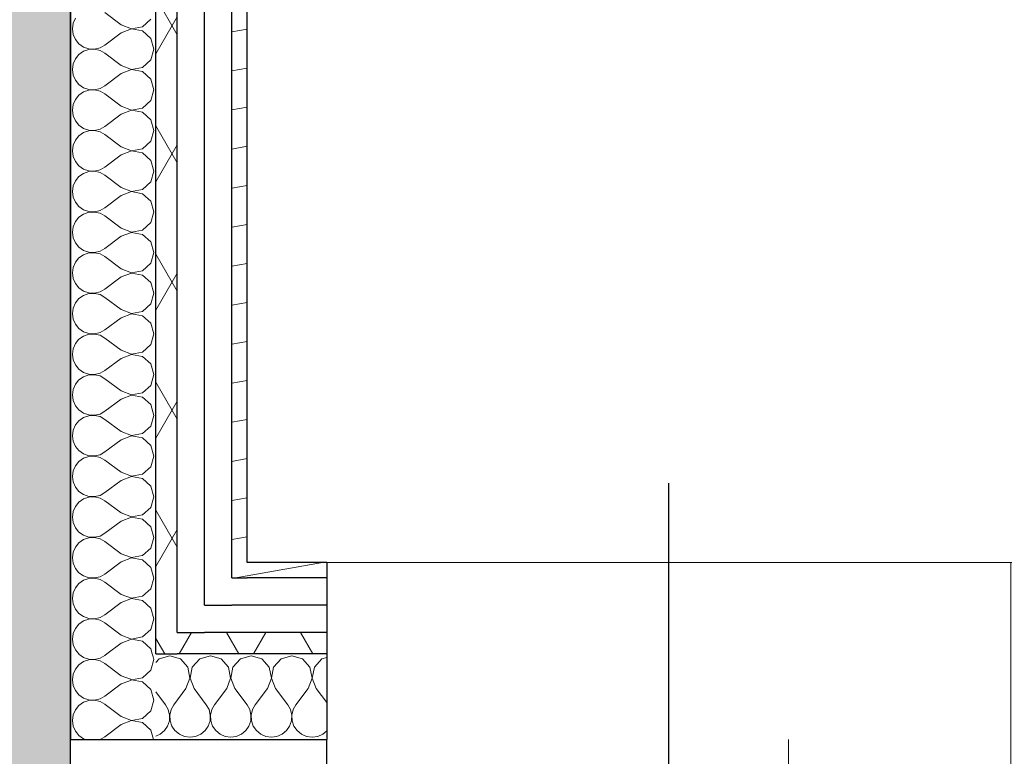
# Model space of a CAD drawing. Header units: millimetres. Extents: x -63554 to 200, y -19084 to 40052.
# Tile 76 of 120: x -48199 to -47048, y 3720 to 4582. Entities that reach past the tile are written whole.
import ezdxf

# ---------------------------------------------------------------- set-up
doc = ezdxf.new("R2010")
doc.units = ezdxf.units.MM
doc.header["$MEASUREMENT"] = 0
doc.linetypes.add('Dotted', pattern=[317.499995, 0, -317.499995])
for name, color, linetype in [('1232_Kandvad vaheseinad', 7, 'Continuous'), ('1311_Vaheseinad', 7, 'Continuous'), ('Archicad Doors', 7, 'Continuous'), ('New_014_Ruumi netopind', 7, 'Continuous'), ('New_1311_Vaheseinad', 7, 'Continuous'), ('New_1321_Põranda kattetarindid', 7, 'Continuous'), ('New_Archicad Door Markers', 7, 'Continuous'), ('New_Archicad Doors', 7, 'Continuous')]:
    doc.layers.add(name, color=color, linetype=linetype)
for name, color, linetype, lineweight in [('1232_Kandvad vaheseinad_Pen_No__101', 252, 'Continuous', 13), ('1232_Kandvad vaheseinad_Pen_No__41', 7, 'Continuous', 25), ('1311_Vaheseinad_Pen_No__41', 7, 'Continuous', 25), ('Archicad Doors_Pen_No__101', 252, 'Continuous', 13), ('New_1311_Vaheseinad_Pen_No__101', 252, 'Continuous', 13), ('New_1311_Vaheseinad_Pen_No__41', 7, 'Continuous', 25), ('New_1321_Põranda kattetarindid_Pen_No__41', 7, 'Continuous', 25), ('New_Archicad Door Markers_Pen_No__7', 7, 'Continuous', 35), ('New_Archicad Doors_Pen_No__101', 252, 'Continuous', 13)]:
    doc.layers.add(name, color=color, linetype=linetype, lineweight=lineweight)
doc.layers.add('New_Archicad Door Markers_Pen_No__5', color=7, linetype='Continuous', lineweight=25, true_color=0x40a5ff)
doc.styles.add('GENERATED_STYLE_1', font='arial.ttf')
pattern_1 = [(10, (0, 0), (-7.814168, 44.316348), [])]
pattern_2 = [(60, (0, 0), (-64.9519, 37.5), []), (120, (0, 0), (64.9519, 37.5), [])]

# ---------------------------------------------------------------- blocks, each defined once
blk = doc.blocks.new('Slab_165_1', base_point=(-48040, 210))
at = {"layer": 'New_1321_Põranda kattetarindid_Pen_No__41', "color": 7, "linetype": 'Dotted', "lineweight": 25, "flags": 128}
blk.add_lwpolyline([(-48040, 210), (-44560.6, 210), (-44560.6, 5699.8), (-48040, 5699.8)], close=True, dxfattribs=at)
blk = doc.blocks.new('Wall_25_1', base_point=(-48140, 6150))
at = {"layer": '1232_Kandvad vaheseinad_Pen_No__101', "linetype": 'Continuous', "lineweight": 0, "true_color": 0x4c4c4c}
blk.add_hatch(color=251, dxfattribs=at).paths.add_polyline_path([(-48400, 5830), (-48400, 3699.8), (-48140, 3699.8), (-48140, 5830)])
at = {"layer": '1232_Kandvad vaheseinad_Pen_No__41', "color": 7, "linetype": 'Continuous', "lineweight": 25, "flags": 128}
blk.add_lwpolyline([(-48140, 3699.8), (-48140, 5830)], dxfattribs=at)
blk = doc.blocks.new('*X797')
at = {"layer": 'New_1311_Vaheseinad_Pen_No__101', "color": 252, "linetype": 'Continuous', "lineweight": 13}
for p, q in [((-48042.4, 3833.3), (-48043.3, 3836.5)), ((-48045.9, 3820.8), (-48042.4, 3833.3)), ((-48068.3, 3809.6), (-48055.5, 3812)), ((-48055.5, 3812), (-48045.9, 3820.8)), ((-48068.3, 3809.4), (-48071.7, 3808.1)), ((-48069.7, 3810.1), (-48068.3, 3809.6)), ((-48055.5, 3807), (-48068.3, 3809.4)), ((-48045.9, 3798.2), (-48055.5, 3807)), ((-48042.4, 3785.7), (-48045.9, 3798.2)), ((-48080.5, 3766.7), (-48099.2, 3780.7)), ((-48045.9, 3773.2), (-48042.4, 3785.7)), ((-48080.5, 3766.7), (-48068.3, 3762)), ((-48055.5, 3764.4), (-48045.9, 3773.2)), ((-48080.5, 3757.1), (-48099.5, 3742.9)), ((-48068.3, 3761.8), (-48080.5, 3757.1)), ((-48068.3, 3762), (-48055.5, 3764.4)), ((-48055.5, 3759.4), (-48068.3, 3761.8)), ((-48045.9, 3750.6), (-48055.5, 3759.4)), ((-48132.4, 3747.4), (-48129.9, 3744.3)), ((-48129.9, 3744.3), (-48124.5, 3740.6)), ((-48042.9, 3739.8), (-48045.9, 3750.6)), ((-48124.5, 3740.6), (-48122.1, 3739.8)), ((-48105, 3739.8), (-48099.5, 3742.9))]:
    blk.add_line(p, q, dxfattribs=at)
blk = doc.blocks.new('*X798')
at = {"layer": 'New_1311_Vaheseinad_Pen_No__101', "color": 252, "linetype": 'Continuous', "lineweight": 13}
for p, q in [((-48130.1, 3839.8), (-48129.9, 3839.6)), ((-48129.9, 3839.6), (-48124.5, 3835.8)), ((-48124.5, 3835.8), (-48118.2, 3833.7)), ((-48105.3, 3834.9), (-48099.5, 3838.1)), ((-48097.2, 3839.8), (-48099.5, 3838.1)), ((-48043.3, 3836.5), (-48044.2, 3839.8)), ((-48129.9, 3827.1), (-48134.1, 3822)), ((-48124.5, 3830.8), (-48129.9, 3827.1)), ((-48118.2, 3832.9), (-48124.5, 3830.8)), ((-48118.2, 3833.7), (-48111.7, 3833.4)), ((-48111.7, 3833.2), (-48118.2, 3832.9)), ((-48111.7, 3833.4), (-48105.3, 3834.9)), ((-48105.3, 3831.8), (-48111.7, 3833.2)), ((-48099.5, 3828.6), (-48105.3, 3831.8)), ((-48080.5, 3814.3), (-48099.5, 3828.6)), ((-48136.7, 3816), (-48137.6, 3809.5)), ((-48134.1, 3822), (-48136.7, 3816)), ((-48080.5, 3814.3), (-48069.7, 3810.1)), ((-48137.6, 3809.5), (-48136.7, 3803)), ((-48136.7, 3803), (-48134.1, 3797)), ((-48080.5, 3804.8), (-48099.5, 3790.5)), ((-48071.7, 3808.1), (-48080.5, 3804.8)), ((-48134.1, 3797), (-48129.9, 3791.9)), ((-48129.9, 3791.9), (-48124.5, 3788.2)), ((-48105.3, 3787.3), (-48099.5, 3790.5)), ((-48129.9, 3779.5), (-48134.1, 3774.4)), ((-48124.5, 3783.2), (-48129.9, 3779.5)), ((-48124.5, 3788.2), (-48118.2, 3786.1)), ((-48118.2, 3785.3), (-48124.5, 3783.2)), ((-48118.2, 3786.1), (-48111.7, 3785.8)), ((-48111.7, 3785.6), (-48118.2, 3785.3)), ((-48111.7, 3785.8), (-48105.3, 3787.3)), ((-48105.3, 3784.1), (-48111.7, 3785.6)), ((-48099.5, 3781), (-48105.3, 3784.1)), ((-48099.2, 3780.7), (-48099.5, 3781)), ((-48136.7, 3768.4), (-48137.6, 3761.9)), ((-48134.1, 3774.4), (-48136.7, 3768.4)), ((-48137.6, 3761.9), (-48136.7, 3755.4)), ((-48136.7, 3755.4), (-48134.1, 3749.4)), ((-48134.1, 3749.4), (-48132.4, 3747.4))]:
    blk.add_line(p, q, dxfattribs=at)
blk = doc.blocks.new('*X799')
at = {"layer": 'New_1311_Vaheseinad_Pen_No__101', "color": 252, "linetype": 'Continuous', "lineweight": 13}
for p, q in [((-48134.1, 4583.9), (-48136.7, 4577.9)), ((-48080.5, 4576.2), (-48099.5, 4590.5)), ((-48136.7, 4577.9), (-48137.6, 4571.4)), ((-48080.5, 4576.2), (-48068.3, 4571.5)), ((-48068.3, 4571.5), (-48055.5, 4573.9)), ((-48055.5, 4573.9), (-48045.9, 4582.7)), ((-48137.6, 4571.4), (-48136.7, 4564.9)), ((-48136.7, 4564.9), (-48134.1, 4558.9)), ((-48080.5, 4566.7), (-48099.5, 4552.4)), ((-48068.3, 4571.3), (-48080.5, 4566.7)), ((-48055.5, 4568.9), (-48068.3, 4571.3)), ((-48045.9, 4560.1), (-48055.5, 4568.9)), ((-48134.1, 4558.9), (-48129.9, 4553.9)), ((-48129.9, 4553.9), (-48124.5, 4550.1)), ((-48124.5, 4550.1), (-48118.2, 4548)), ((-48111.7, 4547.7), (-48105.3, 4549.2)), ((-48105.3, 4549.2), (-48099.5, 4552.4)), ((-48042.4, 4547.6), (-48045.9, 4560.1)), ((-48129.9, 4541.4), (-48134.1, 4536.3)), ((-48124.5, 4545.1), (-48129.9, 4541.4)), ((-48118.2, 4547.2), (-48124.5, 4545.1)), ((-48118.2, 4548), (-48111.7, 4547.7)), ((-48111.7, 4547.5), (-48118.2, 4547.2)), ((-48105.3, 4546), (-48111.7, 4547.5)), ((-48099.5, 4542.9), (-48105.3, 4546)), ((-48080.5, 4528.6), (-48099.5, 4542.9)), ((-48045.9, 4535.1), (-48042.4, 4547.6)), ((-48136.7, 4530.3), (-48137.6, 4523.8)), ((-48134.1, 4536.3), (-48136.7, 4530.3)), ((-48080.5, 4528.6), (-48068.3, 4523.9)), ((-48068.3, 4523.9), (-48055.5, 4526.3)), ((-48055.5, 4526.3), (-48045.9, 4535.1)), ((-48137.6, 4523.8), (-48136.7, 4517.3)), ((-48136.7, 4517.3), (-48134.1, 4511.3)), ((-48080.5, 4519), (-48099.5, 4504.8)), ((-48068.3, 4523.7), (-48080.5, 4519)), ((-48055.5, 4521.3), (-48068.3, 4523.7)), ((-48045.9, 4512.5), (-48055.5, 4521.3)), ((-48134.1, 4511.3), (-48129.9, 4506.2)), ((-48129.9, 4506.2), (-48124.5, 4502.5)), ((-48105.3, 4501.6), (-48099.5, 4504.8)), ((-48042.4, 4500), (-48045.9, 4512.5)), ((-48129.9, 4493.8), (-48134.1, 4488.7)), ((-48124.5, 4497.5), (-48129.9, 4493.8)), ((-48124.5, 4502.5), (-48118.2, 4500.4)), ((-48118.2, 4499.6), (-48124.5, 4497.5)), ((-48118.2, 4500.4), (-48111.7, 4500.1)), ((-48111.7, 4499.9), (-48118.2, 4499.6)), ((-48111.7, 4500.1), (-48105.3, 4501.6)), ((-48105.3, 4498.4), (-48111.7, 4499.9)), ((-48099.5, 4495.2), (-48105.3, 4498.4)), ((-48080.5, 4481), (-48099.5, 4495.2)), ((-48045.9, 4487.5), (-48042.4, 4500)), ((-48136.7, 4482.7), (-48137.6, 4476.2)), ((-48134.1, 4488.7), (-48136.7, 4482.7)), ((-48080.5, 4481), (-48068.3, 4476.3)), ((-48055.5, 4478.7), (-48045.9, 4487.5)), ((-48137.6, 4476.2), (-48136.7, 4469.7)), ((-48136.7, 4469.7), (-48134.1, 4463.7)), ((-48080.5, 4471.4), (-48099.5, 4457.1)), ((-48068.3, 4476.1), (-48080.5, 4471.4)), ((-48068.3, 4476.3), (-48055.5, 4478.7)), ((-48055.5, 4473.7), (-48068.3, 4476.1)), ((-48045.9, 4464.9), (-48055.5, 4473.7)), ((-48134.1, 4463.7), (-48129.9, 4458.6)), ((-48129.9, 4458.6), (-48124.5, 4454.9)), ((-48105.3, 4454), (-48099.5, 4457.1)), ((-48042.4, 4452.4), (-48045.9, 4464.9)), ((-48129.9, 4446.1), (-48134.1, 4441.1)), ((-48124.5, 4449.9), (-48129.9, 4446.1)), ((-48124.5, 4454.9), (-48118.2, 4452.8)), ((-48118.2, 4452), (-48124.5, 4449.9)), ((-48118.2, 4452.8), (-48111.7, 4452.5)), ((-48111.7, 4452.3), (-48118.2, 4452)), ((-48111.7, 4452.5), (-48105.3, 4454)), ((-48105.3, 4450.8), (-48111.7, 4452.3)), ((-48099.5, 4447.6), (-48105.3, 4450.8)), ((-48080.5, 4433.3), (-48099.5, 4447.6)), ((-48045.9, 4439.9), (-48042.4, 4452.4)), ((-48136.7, 4435.1), (-48137.6, 4428.6)), ((-48134.1, 4441.1), (-48136.7, 4435.1)), ((-48055.5, 4431.1), (-48045.9, 4439.9)), ((-48137.6, 4428.6), (-48136.7, 4422.1)), ((-48080.5, 4423.8), (-48099.5, 4409.5)), ((-48080.5, 4433.3), (-48068.3, 4428.7)), ((-48068.3, 4428.5), (-48080.5, 4423.8)), ((-48068.3, 4428.7), (-48055.5, 4431.1)), ((-48055.5, 4426.1), (-48068.3, 4428.5)), ((-48045.9, 4417.3), (-48055.5, 4426.1)), ((-48136.7, 4422.1), (-48134.1, 4416.1)), ((-48134.1, 4416.1), (-48129.9, 4411)), ((-48129.9, 4411), (-48124.5, 4407.3)), ((-48042.4, 4404.8), (-48045.9, 4417.3)), ((-48124.5, 4402.2), (-48129.9, 4398.5)), ((-48124.5, 4407.3), (-48118.2, 4405.2)), ((-48118.2, 4404.3), (-48124.5, 4402.2)), ((-48118.2, 4405.2), (-48111.7, 4404.9)), ((-48111.7, 4404.7), (-48118.2, 4404.3)), ((-48111.7, 4404.9), (-48105.3, 4406.3)), ((-48105.3, 4403.2), (-48111.7, 4404.7)), ((-48105.3, 4406.3), (-48099.5, 4409.5)), ((-48099.5, 4400), (-48105.3, 4403.2)), ((-48080.5, 4385.7), (-48099.5, 4400)), ((-48045.9, 4392.2), (-48042.4, 4404.8)), ((-48134.1, 4393.5), (-48136.7, 4387.5)), ((-48129.9, 4398.5), (-48134.1, 4393.5)), ((-48055.5, 4383.5), (-48045.9, 4392.2)), ((-48136.7, 4387.5), (-48137.6, 4381)), ((-48137.6, 4381), (-48136.7, 4374.4)), ((-48080.5, 4385.7), (-48068.3, 4381)), ((-48068.3, 4380.9), (-48080.5, 4376.2)), ((-48068.3, 4381), (-48055.5, 4383.5)), ((-48055.5, 4378.4), (-48068.3, 4380.9)), ((-48045.9, 4369.7), (-48055.5, 4378.4)), ((-48136.7, 4374.4), (-48134.1, 4368.4)), ((-48134.1, 4368.4), (-48129.9, 4363.4)), ((-48080.5, 4376.2), (-48099.5, 4361.9)), ((-48042.4, 4357.1), (-48045.9, 4369.7)), ((-48129.9, 4363.4), (-48124.5, 4359.7)), ((-48124.5, 4354.6), (-48129.9, 4350.9)), ((-48124.5, 4359.7), (-48118.2, 4357.6)), ((-48118.2, 4356.7), (-48124.5, 4354.6)), ((-48118.2, 4357.6), (-48111.7, 4357.2)), ((-48111.7, 4357), (-48118.2, 4356.7)), ((-48111.7, 4357.2), (-48105.3, 4358.7)), ((-48105.3, 4355.6), (-48111.7, 4357)), ((-48105.3, 4358.7), (-48099.5, 4361.9)), ((-48099.5, 4352.4), (-48105.3, 4355.6)), ((-48045.9, 4344.6), (-48042.4, 4357.1)), ((-48134.1, 4345.9), (-48136.7, 4339.8)), ((-48129.9, 4350.9), (-48134.1, 4345.9)), ((-48080.5, 4338.1), (-48099.5, 4352.4)), ((-48055.5, 4335.8), (-48045.9, 4344.6)), ((-48136.7, 4339.8), (-48137.6, 4333.3)), ((-48137.6, 4333.3), (-48136.7, 4326.8)), ((-48080.5, 4338.1), (-48068.3, 4333.4)), ((-48068.3, 4333.2), (-48080.5, 4328.6)), ((-48068.3, 4333.4), (-48055.5, 4335.8)), ((-48055.5, 4330.8), (-48068.3, 4333.2)), ((-48045.9, 4322), (-48055.5, 4330.8)), ((-48136.7, 4326.8), (-48134.1, 4320.8)), ((-48134.1, 4320.8), (-48129.9, 4315.8)), ((-48080.5, 4328.6), (-48099.5, 4314.3)), ((-48042.4, 4309.5), (-48045.9, 4322)), ((-48129.9, 4315.8), (-48124.5, 4312)), ((-48124.5, 4312), (-48118.2, 4309.9)), ((-48118.2, 4309.1), (-48124.5, 4307)), ((-48118.2, 4309.9), (-48111.7, 4309.6)), ((-48111.7, 4309.4), (-48118.2, 4309.1)), ((-48111.7, 4309.6), (-48105.3, 4311.1)), ((-48105.3, 4307.9), (-48111.7, 4309.4)), ((-48105.3, 4311.1), (-48099.5, 4314.3)), ((-48099.5, 4304.8), (-48105.3, 4307.9)), ((-48045.9, 4297), (-48042.4, 4309.5)), ((-48134.1, 4298.2), (-48136.7, 4292.2)), ((-48129.9, 4303.3), (-48134.1, 4298.2)), ((-48124.5, 4307), (-48129.9, 4303.3)), ((-48080.5, 4290.5), (-48099.5, 4304.8)), ((-48055.5, 4288.2), (-48045.9, 4297)), ((-48136.7, 4292.2), (-48137.6, 4285.7)), ((-48137.6, 4285.7), (-48136.7, 4279.2)), ((-48080.5, 4290.5), (-48068.3, 4285.8)), ((-48068.3, 4285.6), (-48080.5, 4281)), ((-48068.3, 4285.8), (-48055.5, 4288.2)), ((-48055.5, 4283.2), (-48068.3, 4285.6)), ((-48136.7, 4279.2), (-48134.1, 4273.2)), ((-48134.1, 4273.2), (-48129.9, 4268.1)), ((-48080.5, 4281), (-48099.5, 4266.7)), ((-48045.9, 4274.4), (-48055.5, 4283.2)), ((-48042.4, 4261.9), (-48045.9, 4274.4)), ((-48129.9, 4268.1), (-48124.5, 4264.4)), ((-48124.5, 4264.4), (-48118.2, 4262.3)), ((-48118.2, 4261.5), (-48124.5, 4259.4)), ((-48118.2, 4262.3), (-48111.7, 4262)), ((-48111.7, 4261.8), (-48118.2, 4261.5)), ((-48111.7, 4262), (-48105.3, 4263.5)), ((-48105.3, 4260.3), (-48111.7, 4261.8)), ((-48105.3, 4263.5), (-48099.5, 4266.7)), ((-48045.9, 4249.4), (-48042.4, 4261.9)), ((-48134.1, 4250.6), (-48136.7, 4244.6)), ((-48129.9, 4255.7), (-48134.1, 4250.6)), ((-48124.5, 4259.4), (-48129.9, 4255.7)), ((-48099.5, 4257.1), (-48105.3, 4260.3)), ((-48080.5, 4242.9), (-48099.5, 4257.1)), ((-48136.7, 4244.6), (-48137.6, 4238.1)), ((-48080.5, 4242.9), (-48068.3, 4238.2)), ((-48068.3, 4238.2), (-48055.5, 4240.6)), ((-48055.5, 4240.6), (-48045.9, 4249.4)), ((-48137.6, 4238.1), (-48136.7, 4231.6)), ((-48136.7, 4231.6), (-48134.1, 4225.6)), ((-48080.5, 4233.3), (-48099.5, 4219)), ((-48068.3, 4238), (-48080.5, 4233.3)), ((-48055.5, 4235.6), (-48068.3, 4238)), ((-48045.9, 4226.8), (-48055.5, 4235.6)), ((-48042.4, 4214.3), (-48045.9, 4226.8)), ((-48134.1, 4225.6), (-48129.9, 4220.5)), ((-48129.9, 4220.5), (-48124.5, 4216.8)), ((-48124.5, 4216.8), (-48118.2, 4214.7)), ((-48111.7, 4214.4), (-48105.3, 4215.9)), ((-48105.3, 4215.9), (-48099.5, 4219)), ((-48129.9, 4208.1), (-48134.1, 4203)), ((-48124.5, 4211.8), (-48129.9, 4208.1)), ((-48118.2, 4213.9), (-48124.5, 4211.8)), ((-48118.2, 4214.7), (-48111.7, 4214.4)), ((-48111.7, 4214.2), (-48118.2, 4213.9)), ((-48105.3, 4212.7), (-48111.7, 4214.2)), ((-48099.5, 4209.5), (-48105.3, 4212.7)), ((-48080.5, 4195.2), (-48099.5, 4209.5)), ((-48045.9, 4201.8), (-48042.4, 4214.3)), ((-48136.7, 4197), (-48137.6, 4190.5)), ((-48134.1, 4203), (-48136.7, 4197)), ((-48080.5, 4195.2), (-48068.3, 4190.6)), ((-48068.3, 4190.6), (-48055.5, 4193)), ((-48055.5, 4193), (-48045.9, 4201.8)), ((-48137.6, 4190.5), (-48136.7, 4184)), ((-48136.7, 4184), (-48134.1, 4178)), ((-48080.5, 4185.7), (-48099.5, 4171.4)), ((-48068.3, 4190.4), (-48080.5, 4185.7)), ((-48055.5, 4188), (-48068.3, 4190.4)), ((-48045.9, 4179.2), (-48055.5, 4188)), ((-48134.1, 4178), (-48129.9, 4172.9)), ((-48129.9, 4172.9), (-48124.5, 4169.2)), ((-48124.5, 4169.2), (-48118.2, 4167.1)), ((-48105.3, 4168.2), (-48099.5, 4171.4)), ((-48042.4, 4166.7), (-48045.9, 4179.2)), ((-48129.9, 4160.4), (-48134.1, 4155.4)), ((-48124.5, 4164.2), (-48129.9, 4160.4)), ((-48118.2, 4166.3), (-48124.5, 4164.2)), ((-48118.2, 4167.1), (-48111.7, 4166.8)), ((-48111.7, 4166.6), (-48118.2, 4166.3)), ((-48111.7, 4166.8), (-48105.3, 4168.2)), ((-48105.3, 4165.1), (-48111.7, 4166.6)), ((-48099.5, 4161.9), (-48105.3, 4165.1)), ((-48080.5, 4147.6), (-48099.5, 4161.9)), ((-48045.9, 4154.1), (-48042.4, 4166.7)), ((-48136.7, 4149.4), (-48137.6, 4142.9)), ((-48134.1, 4155.4), (-48136.7, 4149.4)), ((-48080.5, 4147.6), (-48068.3, 4143)), ((-48055.5, 4145.4), (-48045.9, 4154.1)), ((-48137.6, 4142.9), (-48136.7, 4136.4)), ((-48136.7, 4136.4), (-48134.1, 4130.3)), ((-48080.5, 4138.1), (-48099.5, 4123.8)), ((-48068.3, 4142.8), (-48080.5, 4138.1)), ((-48068.3, 4143), (-48055.5, 4145.4)), ((-48055.5, 4140.3), (-48068.3, 4142.8)), ((-48045.9, 4131.6), (-48055.5, 4140.3)), ((-48134.1, 4130.3), (-48129.9, 4125.3)), ((-48129.9, 4125.3), (-48124.5, 4121.6)), ((-48105.3, 4120.6), (-48099.5, 4123.8)), ((-48042.4, 4119), (-48045.9, 4131.6)), ((-48129.9, 4112.8), (-48134.1, 4107.8)), ((-48124.5, 4116.5), (-48129.9, 4112.8)), ((-48124.5, 4121.6), (-48118.2, 4119.5)), ((-48118.2, 4118.6), (-48124.5, 4116.5)), ((-48118.2, 4119.5), (-48111.7, 4119.1)), ((-48111.7, 4119), (-48118.2, 4118.6)), ((-48111.7, 4119.1), (-48105.3, 4120.6)), ((-48105.3, 4117.5), (-48111.7, 4119)), ((-48099.5, 4114.3), (-48105.3, 4117.5)), ((-48080.5, 4100), (-48099.5, 4114.3)), ((-48045.9, 4106.5), (-48042.4, 4119)), ((-48136.7, 4101.7), (-48137.6, 4095.2)), ((-48134.1, 4107.8), (-48136.7, 4101.7)), ((-48080.5, 4100), (-48068.3, 4095.3)), ((-48055.5, 4097.8), (-48045.9, 4106.5)), ((-48137.6, 4095.2), (-48136.7, 4088.7)), ((-48136.7, 4088.7), (-48134.1, 4082.7)), ((-48080.5, 4090.5), (-48099.5, 4076.2)), ((-48068.3, 4095.1), (-48080.5, 4090.5)), ((-48068.3, 4095.3), (-48055.5, 4097.8)), ((-48055.5, 4092.7), (-48068.3, 4095.1)), ((-48045.9, 4083.9), (-48055.5, 4092.7)), ((-48134.1, 4082.7), (-48129.9, 4077.7)), ((-48129.9, 4077.7), (-48124.5, 4073.9)), ((-48042.4, 4071.4), (-48045.9, 4083.9)), ((-48124.5, 4068.9), (-48129.9, 4065.2)), ((-48124.5, 4073.9), (-48118.2, 4071.8)), ((-48118.2, 4071), (-48124.5, 4068.9)), ((-48118.2, 4071.8), (-48111.7, 4071.5)), ((-48111.7, 4071.3), (-48118.2, 4071)), ((-48111.7, 4071.5), (-48105.3, 4073)), ((-48105.3, 4069.8), (-48111.7, 4071.3)), ((-48105.3, 4073), (-48099.5, 4076.2)), ((-48099.5, 4066.7), (-48105.3, 4069.8)), ((-48080.5, 4052.4), (-48099.5, 4066.7)), ((-48045.9, 4058.9), (-48042.4, 4071.4)), ((-48136.7, 4054.1), (-48137.6, 4047.6)), ((-48134.1, 4060.1), (-48136.7, 4054.1)), ((-48129.9, 4065.2), (-48134.1, 4060.1)), ((-48055.5, 4050.1), (-48045.9, 4058.9)), ((-48137.6, 4047.6), (-48136.7, 4041.1)), ((-48080.5, 4042.9), (-48099.5, 4028.6)), ((-48080.5, 4052.4), (-48068.3, 4047.7)), ((-48068.3, 4047.5), (-48080.5, 4042.9)), ((-48068.3, 4047.7), (-48055.5, 4050.1)), ((-48055.5, 4045.1), (-48068.3, 4047.5)), ((-48045.9, 4036.3), (-48055.5, 4045.1)), ((-48136.7, 4041.1), (-48134.1, 4035.1)), ((-48134.1, 4035.1), (-48129.9, 4030)), ((-48042.4, 4023.8), (-48045.9, 4036.3)), ((-48129.9, 4030), (-48124.5, 4026.3)), ((-48124.5, 4021.3), (-48129.9, 4017.6)), ((-48124.5, 4026.3), (-48118.2, 4024.2)), ((-48118.2, 4023.4), (-48124.5, 4021.3)), ((-48118.2, 4024.2), (-48111.7, 4023.9)), ((-48111.7, 4023.7), (-48118.2, 4023.4)), ((-48111.7, 4023.9), (-48105.3, 4025.4)), ((-48105.3, 4022.2), (-48111.7, 4023.7)), ((-48105.3, 4025.4), (-48099.5, 4028.6)), ((-48099.5, 4019), (-48105.3, 4022.2)), ((-48045.9, 4011.3), (-48042.4, 4023.8)), ((-48134.1, 4012.5), (-48136.7, 4006.5)), ((-48129.9, 4017.6), (-48134.1, 4012.5)), ((-48080.5, 4004.8), (-48099.5, 4019)), ((-48055.5, 4002.5), (-48045.9, 4011.3)), ((-48136.7, 4006.5), (-48137.6, 4000)), ((-48137.6, 4000), (-48136.7, 3993.5)), ((-48080.5, 4004.8), (-48068.3, 4000.1)), ((-48068.3, 3999.9), (-48080.5, 3995.2)), ((-48068.3, 4000.1), (-48055.5, 4002.5)), ((-48055.5, 3997.5), (-48068.3, 3999.9)), ((-48045.9, 3988.7), (-48055.5, 3997.5)), ((-48136.7, 3993.5), (-48134.1, 3987.5)), ((-48134.1, 3987.5), (-48129.9, 3982.4)), ((-48080.5, 3995.2), (-48099.5, 3981)), ((-48042.4, 3976.2), (-48045.9, 3988.7)), ((-48129.9, 3982.4), (-48124.5, 3978.7)), ((-48124.5, 3973.7), (-48129.9, 3970)), ((-48124.5, 3978.7), (-48118.2, 3976.6)), ((-48118.2, 3975.8), (-48124.5, 3973.7)), ((-48118.2, 3976.6), (-48111.7, 3976.3)), ((-48111.7, 3976.1), (-48118.2, 3975.8)), ((-48111.7, 3976.3), (-48105.3, 3977.8)), ((-48105.3, 3974.6), (-48111.7, 3976.1)), ((-48105.3, 3977.8), (-48099.5, 3981)), ((-48099.5, 3971.4), (-48105.3, 3974.6)), ((-48045.9, 3963.7), (-48042.4, 3976.2)), ((-48134.1, 3964.9), (-48136.7, 3958.9)), ((-48129.9, 3970), (-48134.1, 3964.9)), ((-48080.5, 3957.1), (-48099.5, 3971.4)), ((-48055.5, 3954.9), (-48045.9, 3963.7)), ((-48136.7, 3958.9), (-48137.6, 3952.4)), ((-48137.6, 3952.4), (-48136.7, 3945.9)), ((-48080.5, 3957.1), (-48068.3, 3952.5)), ((-48068.3, 3952.3), (-48080.5, 3947.6)), ((-48068.3, 3952.5), (-48055.5, 3954.9)), ((-48055.5, 3949.9), (-48068.3, 3952.3)), ((-48136.7, 3945.9), (-48134.1, 3939.9)), ((-48134.1, 3939.9), (-48129.9, 3934.8)), ((-48080.5, 3947.6), (-48099.5, 3933.3)), ((-48045.9, 3941.1), (-48055.5, 3949.9)), ((-48042.4, 3928.6), (-48045.9, 3941.1)), ((-48129.9, 3934.8), (-48124.5, 3931.1)), ((-48124.5, 3931.1), (-48118.2, 3929)), ((-48118.2, 3928.2), (-48124.5, 3926.1)), ((-48118.2, 3929), (-48111.7, 3928.7)), ((-48111.7, 3928.5), (-48118.2, 3928.2)), ((-48111.7, 3928.7), (-48105.3, 3930.2)), ((-48105.3, 3927), (-48111.7, 3928.5)), ((-48105.3, 3930.2), (-48099.5, 3933.3)), ((-48045.9, 3916.1), (-48042.4, 3928.6)), ((-48134.1, 3917.3), (-48136.7, 3911.3)), ((-48129.9, 3922.3), (-48134.1, 3917.3)), ((-48124.5, 3926.1), (-48129.9, 3922.3)), ((-48099.5, 3923.8), (-48105.3, 3927)), ((-48080.5, 3909.5), (-48099.5, 3923.8)), ((-48055.5, 3907.3), (-48045.9, 3916.1)), ((-48136.7, 3911.3), (-48137.6, 3904.8)), ((-48137.6, 3904.8), (-48136.7, 3898.3)), ((-48080.5, 3909.5), (-48068.3, 3904.9)), ((-48068.3, 3904.7), (-48080.5, 3900)), ((-48068.3, 3904.9), (-48055.5, 3907.3)), ((-48055.5, 3902.2), (-48068.3, 3904.7)), ((-48136.7, 3898.3), (-48134.1, 3892.2)), ((-48080.5, 3900), (-48099.5, 3885.7)), ((-48045.9, 3893.5), (-48055.5, 3902.2)), ((-48042.4, 3881), (-48045.9, 3893.5)), ((-48134.1, 3892.2), (-48129.9, 3887.2)), ((-48129.9, 3887.2), (-48124.5, 3883.5)), ((-48124.5, 3883.5), (-48118.2, 3881.4)), ((-48118.2, 3881.4), (-48111.7, 3881)), ((-48111.7, 3881), (-48105.3, 3882.5)), ((-48105.3, 3882.5), (-48099.5, 3885.7)), ((-48134.1, 3869.7), (-48136.7, 3863.6)), ((-48129.9, 3874.7), (-48134.1, 3869.7)), ((-48124.5, 3878.4), (-48129.9, 3874.7)), ((-48118.2, 3880.5), (-48124.5, 3878.4)), ((-48111.7, 3880.9), (-48118.2, 3880.5)), ((-48105.3, 3879.4), (-48111.7, 3880.9)), ((-48099.5, 3876.2), (-48105.3, 3879.4)), ((-48080.5, 3861.9), (-48099.5, 3876.2)), ((-48045.9, 3868.4), (-48042.4, 3881)), ((-48136.7, 3863.6), (-48137.6, 3857.1)), ((-48080.5, 3861.9), (-48068.3, 3857.2)), ((-48068.3, 3857.2), (-48055.5, 3859.7)), ((-48055.5, 3859.7), (-48045.9, 3868.4)), ((-48137.6, 3857.1), (-48136.7, 3850.6)), ((-48136.7, 3850.6), (-48134.1, 3844.6)), ((-48080.5, 3852.4), (-48097.2, 3839.8)), ((-48068.3, 3857), (-48080.5, 3852.4)), ((-48055.5, 3854.6), (-48068.3, 3857)), ((-48045.9, 3845.9), (-48055.5, 3854.6)), ((-48134.1, 3844.6), (-48130.1, 3839.8)), ((-48044.2, 3839.8), (-48045.9, 3845.9))]:
    blk.add_line(p, q, dxfattribs=at)
blk = doc.blocks.new('Wall_50_1', base_point=(-47933, 5493))
at = {"layer": 'New_1311_Vaheseinad_Pen_No__101', "linetype": 'Continuous', "lineweight": 13}
h = blk.add_hatch(dxfattribs=at)
h.set_pattern_fill('BATT_INSULATION_0001', color=252, style=0, pattern_type=2)
h.set_pattern_definition(pattern_2)
h.paths.add_polyline_path([(-48040, 5575), (-48040, 3864.8), (-48015, 3864.8), (-48015, 5575)])
h = blk.add_hatch(dxfattribs=at)
h.set_pattern_fill('WOOD_0001', color=252, style=0, pattern_type=2)
h.set_pattern_definition(pattern_1)
h.paths.add_polyline_path([(-47951, 5493), (-47951, 3946.8), (-47933, 3946.8), (-47933, 5493)])
h = blk.add_hatch(dxfattribs=at)
h.set_pattern_fill('WOOD_0001', color=252, style=0, pattern_type=2)
h.set_pattern_definition(pattern_1)
h.paths.add_polyline_path([(-47933, 3946.8), (-47951, 3928.8), (-47933, 3928.8)])
h = blk.add_hatch(dxfattribs=at)
h.set_pattern_fill('WOOD_0001', color=252, style=0, pattern_type=2)
h.set_pattern_definition(pattern_1)
h.paths.add_polyline_path([(-47933, 3946.8), (-47951, 3946.8), (-47951, 3928.8)])
h = blk.add_hatch(dxfattribs=at)
h.set_pattern_fill('BATT_INSULATION_0001', color=252, style=0, pattern_type=2)
h.set_pattern_definition(pattern_2)
h.paths.add_polyline_path([(-48015, 3864.8), (-48040, 3839.8), (-48015, 3839.8)])
h = blk.add_hatch(dxfattribs=at)
h.set_pattern_fill('BATT_INSULATION_0001', color=252, style=0, pattern_type=2)
h.set_pattern_definition(pattern_2)
h.paths.add_polyline_path([(-48015, 3864.8), (-48040, 3864.8), (-48040, 3839.8)])
at = {"layer": 'New_1311_Vaheseinad_Pen_No__41', "color": 7, "linetype": 'Continuous', "lineweight": 25}
for p, q in [((-48040, 3839.8), (-48040, 5600)), ((-48015, 3864.8), (-48015, 5575)), ((-47983, 3896.8), (-47983, 5543)), ((-47951, 3928.8), (-47951, 5511)), ((-47951, 3928.8), (-47933, 3928.8)), ((-47983, 3896.8), (-47951, 3896.8)), ((-48015, 3864.8), (-47983, 3864.8)), ((-48040, 3839.8), (-48015, 3839.8))]:
    blk.add_line(p, q, dxfattribs=at)
at = {"layer": 'New_1311_Vaheseinad_Pen_No__41', "color": 7, "linetype": 'Continuous', "lineweight": 25, "flags": 128}
for points in [[(-48140, 5700), (-48140, 3739.8)], [(-47933, 3946.8), (-47933, 5493)], [(-48140, 3739.8), (-48040, 3739.8)]]:
    blk.add_lwpolyline(points, dxfattribs=at)
at = {"layer": 'New_1311_Vaheseinad', "color": 7, "lineweight": 25}
for name in ['*X799', '*X798', '*X797']:
    blk.add_blockref(name, (0, 0), dxfattribs=at)
blk = doc.blocks.new('*X804')
at = {"layer": 'New_1311_Vaheseinad_Pen_No__101', "color": 252, "linetype": 'Continuous', "lineweight": 13}
for p, q in [((-48023.8, 3837.4), (-48036.3, 3833.9)), ((-48011.3, 3833.9), (-48023.8, 3837.4)), ((-47976.2, 3837.4), (-47988.7, 3833.9)), ((-47963.7, 3833.9), (-47976.2, 3837.4)), ((-47928.6, 3837.4), (-47941.1, 3833.9)), ((-47916.1, 3833.9), (-47928.6, 3837.4)), ((-47881, 3837.4), (-47893.5, 3833.9)), ((-47868.4, 3833.9), (-47881, 3837.4)), ((-47840, 3835.6), (-47845.9, 3833.9)), ((-48036.3, 3833.9), (-48040, 3829.9)), ((-48002.5, 3824.3), (-48011.3, 3833.9)), ((-48000.1, 3811.5), (-48002.5, 3824.3)), ((-47997.5, 3824.3), (-47999.9, 3811.5)), ((-47988.7, 3833.9), (-47997.5, 3824.3)), ((-47954.9, 3824.3), (-47963.7, 3833.9)), ((-47952.5, 3811.5), (-47954.9, 3824.3)), ((-47949.9, 3824.3), (-47952.3, 3811.5)), ((-47941.1, 3833.9), (-47949.9, 3824.3)), ((-47907.3, 3824.3), (-47916.1, 3833.9)), ((-47904.9, 3811.5), (-47907.3, 3824.3)), ((-47902.2, 3824.3), (-47904.7, 3811.5)), ((-47893.5, 3833.9), (-47902.2, 3824.3)), ((-47859.7, 3824.3), (-47868.4, 3833.9)), ((-47857.2, 3811.5), (-47859.7, 3824.3)), ((-47854.6, 3824.3), (-47857, 3811.5)), ((-47845.9, 3833.9), (-47854.6, 3824.3)), ((-48004.8, 3799.4), (-48000.1, 3811.5)), ((-47999.9, 3811.5), (-47995.2, 3799.4)), ((-47957.1, 3799.4), (-47952.5, 3811.5)), ((-47952.3, 3811.5), (-47947.6, 3799.4)), ((-47909.5, 3799.4), (-47904.9, 3811.5)), ((-47904.7, 3811.5), (-47900, 3799.4)), ((-47861.9, 3799.4), (-47857.2, 3811.5)), ((-47857, 3811.5), (-47852.4, 3799.4)), ((-48040, 3795.5), (-48028.6, 3780.3)), ((-48004.8, 3799.4), (-48019, 3780.3)), ((-47995.2, 3799.4), (-47981, 3780.3)), ((-47957.1, 3799.4), (-47971.4, 3780.3)), ((-47947.6, 3799.4), (-47933.3, 3780.3)), ((-47909.5, 3799.4), (-47923.8, 3780.3)), ((-47900, 3799.4), (-47885.7, 3780.3)), ((-47861.9, 3799.4), (-47876.2, 3780.3)), ((-47852.4, 3799.4), (-47840, 3782.8)), ((-48025.4, 3774.6), (-48028.6, 3780.3)), ((-48019, 3780.3), (-48022.2, 3774.6)), ((-47977.8, 3774.6), (-47981, 3780.3)), ((-47971.4, 3780.3), (-47974.6, 3774.6)), ((-47930.2, 3774.6), (-47933.3, 3780.3)), ((-47923.8, 3780.3), (-47927, 3774.6)), ((-47882.5, 3774.6), (-47885.7, 3780.3)), ((-47876.2, 3780.3), (-47879.4, 3774.6)), ((-48023.9, 3768.2), (-48025.4, 3774.6)), ((-48024.2, 3761.6), (-48023.9, 3768.2)), ((-48022.2, 3774.6), (-48023.7, 3768.2)), ((-48023.7, 3768.2), (-48023.4, 3761.6)), ((-47976.3, 3768.2), (-47977.8, 3774.6)), ((-47976.6, 3761.6), (-47976.3, 3768.2)), ((-47974.6, 3774.6), (-47976.1, 3768.2)), ((-47976.1, 3768.2), (-47975.8, 3761.6)), ((-47928.7, 3768.2), (-47930.2, 3774.6)), ((-47929, 3761.6), (-47928.7, 3768.2)), ((-47927, 3774.6), (-47928.5, 3768.2)), ((-47928.5, 3768.2), (-47928.2, 3761.6)), ((-47881, 3768.2), (-47882.5, 3774.6)), ((-47881.4, 3761.6), (-47881, 3768.2)), ((-47879.4, 3774.6), (-47880.9, 3768.2)), ((-47880.9, 3768.2), (-47880.5, 3761.6)), ((-48030, 3750), (-48026.3, 3755.4)), ((-48026.3, 3755.4), (-48024.2, 3761.6)), ((-48023.4, 3761.6), (-48021.3, 3755.4)), ((-48021.3, 3755.4), (-48017.6, 3750)), ((-47982.4, 3750), (-47978.7, 3755.4)), ((-47978.7, 3755.4), (-47976.6, 3761.6)), ((-47975.8, 3761.6), (-47973.7, 3755.4)), ((-47973.7, 3755.4), (-47970, 3750)), ((-47934.8, 3750), (-47931.1, 3755.4)), ((-47931.1, 3755.4), (-47929, 3761.6)), ((-47928.2, 3761.6), (-47926.1, 3755.4)), ((-47926.1, 3755.4), (-47922.3, 3750)), ((-47887.2, 3750), (-47883.5, 3755.4)), ((-47883.5, 3755.4), (-47881.4, 3761.6)), ((-47880.5, 3761.6), (-47878.4, 3755.4)), ((-47878.4, 3755.4), (-47874.7, 3750)), ((-48040, 3743.6), (-48035.1, 3745.8)), ((-48035.1, 3745.8), (-48030, 3750)), ((-48017.6, 3750), (-48012.5, 3745.8)), ((-48012.5, 3745.8), (-48006.5, 3743.1)), ((-48006.5, 3743.1), (-48000, 3742.2)), ((-48000, 3742.2), (-47993.5, 3743.1)), ((-47993.5, 3743.1), (-47987.5, 3745.8)), ((-47987.5, 3745.8), (-47982.4, 3750)), ((-47970, 3750), (-47964.9, 3745.8)), ((-47964.9, 3745.8), (-47958.9, 3743.1)), ((-47958.9, 3743.1), (-47952.4, 3742.2)), ((-47952.4, 3742.2), (-47945.9, 3743.1)), ((-47945.9, 3743.1), (-47939.9, 3745.8)), ((-47939.9, 3745.8), (-47934.8, 3750)), ((-47922.3, 3750), (-47917.3, 3745.8)), ((-47917.3, 3745.8), (-47911.3, 3743.1)), ((-47911.3, 3743.1), (-47904.8, 3742.2)), ((-47904.8, 3742.2), (-47898.3, 3743.1)), ((-47898.3, 3743.1), (-47892.2, 3745.8)), ((-47892.2, 3745.8), (-47887.2, 3750)), ((-47874.7, 3750), (-47869.7, 3745.8)), ((-47869.7, 3745.8), (-47863.6, 3743.1)), ((-47863.6, 3743.1), (-47857.1, 3742.2)), ((-47857.1, 3742.2), (-47850.6, 3743.1)), ((-47850.6, 3743.1), (-47844.6, 3745.8)), ((-47844.6, 3745.8), (-47840, 3749.6))]:
    blk.add_line(p, q, dxfattribs=at)
blk = doc.blocks.new('Simple Door Opening[16]_1')
at = {"layer": 'New_Archicad Doors_Pen_No__101', "color": 252, "linetype": 'Continuous', "lineweight": 13}
for p, q in [((-47840, 3946.8), (-47840, 3928.8)), ((-47040, 3946.8), (-47040, 3928.8)), ((-47840, 3928.8), (-47840, 3896.8)), ((-47040, 3928.8), (-47040, 3896.8)), ((-47840, 3896.8), (-47840, 3864.8)), ((-47040, 3896.8), (-47040, 3864.8)), ((-47840, 3864.8), (-47840, 3839.8)), ((-47040, 3864.8), (-47040, 3839.8)), ((-47840, 3839.8), (-47840, 3739.8)), ((-47040, 3839.8), (-47040, 3739.8))]:
    blk.add_line(p, q, dxfattribs=at)
blk = doc.blocks.new('Wall_51_1', base_point=(-47933, 3946.8))
at = {"layer": 'New_1311_Vaheseinad_Pen_No__101', "linetype": 'Continuous', "lineweight": 13}
h = blk.add_hatch(dxfattribs=at)
h.set_pattern_fill('WOOD_0001', color=252, style=0, pattern_type=2)
h.set_pattern_definition(pattern_1)
h.paths.add_polyline_path([(-47840, 3946.8), (-47933, 3946.8), (-47933, 3928.8), (-47840, 3928.8)])
h = blk.add_hatch(dxfattribs=at)
h.set_pattern_fill('BATT_INSULATION_0001', color=252, style=0, pattern_type=2)
h.set_pattern_definition(pattern_2)
h.paths.add_polyline_path([(-47840, 3864.8), (-48015, 3864.8), (-48015, 3839.8), (-47840, 3839.8)])
at = {"layer": 'New_1311_Vaheseinad_Pen_No__41', "color": 7, "linetype": 'Continuous', "lineweight": 25}
for p, q in [((-47840, 3946.8), (-47840, 3928.8)), ((-47951, 3928.8), (-47933, 3928.8)), ((-47840, 3928.8), (-47933, 3928.8)), ((-47840, 3928.8), (-47840, 3896.8)), ((-47983, 3896.8), (-47951, 3896.8)), ((-47840, 3896.8), (-47951, 3896.8)), ((-47840, 3896.8), (-47840, 3864.8)), ((-48015, 3864.8), (-47983, 3864.8)), ((-47840, 3864.8), (-47983, 3864.8)), ((-47840, 3864.8), (-47840, 3839.8)), ((-48040, 3839.8), (-48015, 3839.8)), ((-47840, 3839.8), (-48015, 3839.8)), ((-47840, 3839.8), (-47840, 3739.8))]:
    blk.add_line(p, q, dxfattribs=at)
at = {"layer": 'New_1311_Vaheseinad_Pen_No__41', "color": 7, "linetype": 'Continuous', "lineweight": 25, "flags": 128}
for points in [[(-47840, 3946.8), (-47933, 3946.8)], [(-48040, 3739.8), (-47840, 3739.8)]]:
    blk.add_lwpolyline(points, dxfattribs=at)
at = {"layer": 'New_1311_Vaheseinad', "color": 7, "lineweight": 25}
blk.add_blockref('*X804', (0, 0), dxfattribs=at)
at = {"layer": 'New_Archicad Doors', "color": 252, "linetype": 'Continuous', "lineweight": 13}
blk.add_blockref('Simple Door Opening[16]_1', (0, 0), dxfattribs=at)
blk = doc.blocks.new('Simple Door Opening[44]_1')
at = {"layer": 'Archicad Doors_Pen_No__101', "color": 252, "linetype": 'Continuous', "lineweight": 13}
for p, q in [((-47300, 3579.8), (-47300, 3739.8)), ((-47040, 3579.8), (-47040, 3739.8)), ((-47300, 3579.8), (-47300, 3399.8)), ((-47040, 3579.8), (-47040, 3399.8))]:
    blk.add_line(p, q, dxfattribs=at)
blk = doc.blocks.new('D Marker 26_24')
at = {"layer": 'New_Archicad Door Markers_Pen_No__5', "color": 161, "linetype": 'Continuous', "lineweight": 25, "true_color": 0x40a5ff}
blk.add_line((0, 171.4), (0, -640), dxfattribs=at)
at = {"layer": 'New_Archicad Door Markers_Pen_No__7', "color": 7, "lineweight": 35, "insert": (228.6, 302.4), "char_height": 100, "attachment_point": 7, "rotation": 180, "style": 'GENERATED_STYLE_1'}
blk.add_mtext('\\A1;{\\pql;\\pt0;\\fArial|b0|i0|c0|p0;\\W1.000000;SU-09v\\fArial|b0|i0|c0|p0;\\W1.000000;\\fArial|b0|i0|c0|p0;\\W1.000000;\\fArial|b0|i0|c0|p0;\\W1.000000;}', dxfattribs=at)
blk = doc.blocks.new('Door 26[45]_1')
at = {"layer": 'New_Archicad Doors_Pen_No__101', "color": 252, "linetype": 'Continuous', "lineweight": 13}
blk.add_line((-47840, 3694.8), (-47840, 3739.8), dxfattribs=at)
at = {"layer": 'New_Archicad Door Markers', "color": 161, "lineweight": 25, "true_color": 0x40a5ff, "zscale": 1000, "rotation": 180}
blk.add_blockref('D Marker 26_24', (-47440, 3399.8), dxfattribs=at)
blk = doc.blocks.new('Wall_174_1', base_point=(-44560.6, 3399.8))
at = {"layer": '1311_Vaheseinad_Pen_No__41', "color": 7, "linetype": 'Continuous', "lineweight": 25}
blk.add_line((-47840, 3694.8), (-47840, 3739.8), dxfattribs=at)
at = {"layer": 'Archicad Doors', "color": 252, "linetype": 'Continuous', "lineweight": 13}
blk.add_blockref('Simple Door Opening[44]_1', (0, 0), dxfattribs=at)
at = {"layer": 'New_Archicad Doors', "color": 252, "linetype": 'Continuous', "lineweight": 13}
blk.add_blockref('Door 26[45]_1', (0, 0), dxfattribs=at)

msp = doc.modelspace()

# ---------------------------------------------------------------- linework, layer by layer
at = {"layer": 'New_014_Ruumi netopind', "color": 254, "linetype": 'Continuous', "lineweight": 0, "true_color": 0xfdf2d0, "flags": 128}
msp.add_lwpolyline([(-44767.6, 5493), (-47933, 5493), (-47933, 3946.8), (-44767.6, 3946.8)], close=True, dxfattribs=at)

# ---------------------------------------------------------------- block references
at = {"layer": '1232_Kandvad vaheseinad', "color": 7, "lineweight": 25}
msp.add_blockref('Wall_25_1', (-48140, 6150), dxfattribs=at)
at = {"layer": '1311_Vaheseinad', "color": 7, "lineweight": 25}
msp.add_blockref('Wall_174_1', (-44560.6, 3399.8), dxfattribs=at)
at = {"layer": 'New_1311_Vaheseinad', "color": 7, "lineweight": 25}
for name, p in [('Wall_50_1', (-47933, 5493)), ('Wall_51_1', (-47933, 3946.8))]:
    msp.add_blockref(name, p, dxfattribs=at)
at = {"layer": 'New_1321_Põranda kattetarindid', "color": 7, "linetype": 'Dotted', "lineweight": 25}
msp.add_blockref('Slab_165_1', (-48040, 210), dxfattribs=at)

doc.saveas('drawing.dxf')
